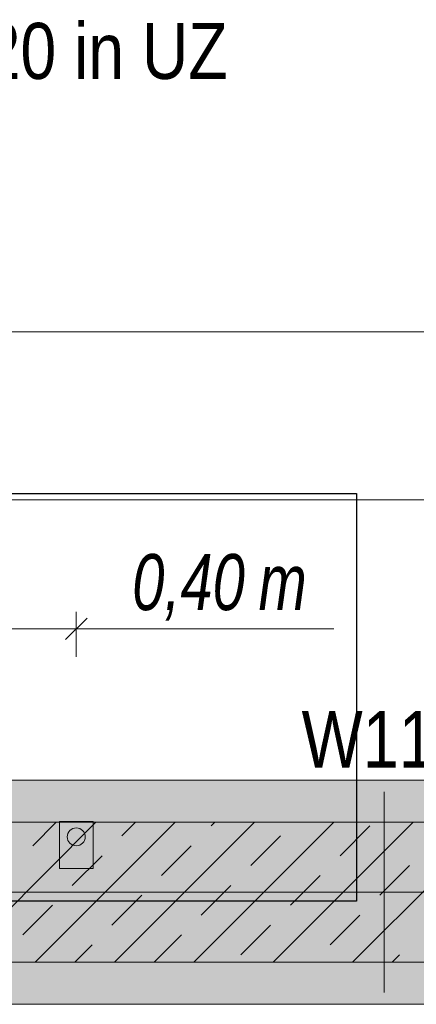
# Model space of a CAD drawing. Extents: x -500 to 300, y 62 to 1162.
# Tile 57 of 90: x -292 to -278, y 770 to 806. Entities that reach past the tile are written whole.
import ezdxf
from ezdxf.lldxf.tags import DXFTag

# ---------------------------------------------------------------- set-up
doc = ezdxf.new("R2010")
doc.units = 0
doc.layers.get('0').update_dxf_attribs({"lineweight": 13})
for name, color, linetype, lineweight, true_color in [('30 -34 Innenwände- 1 tragend', 7, 'Continuous', 13, 0xdd0806), ('30 -35 Decken- 1 Konstruktion-Träger- Stahlbeton', 7, 'Continuous', 13, 0x33aa00), ('70 -76 Bemaßung- 2 Allgemein', 9, 'Continuous', 5, 0x808080), ('E_Aussparung Bemaßung', 5, 'Continuous', 9, 0x0000ff), ('E_Leerrohr 32', 7, 'Continuous', 9, 0x00b300), ('E_Leerrohr Umrandung', 7, 'Continuous', 13, 0xffffff), ('E_Leerrohr_Detailnummer', 1, 'Continuous', 25, 0xff0000), ('E_Leerrohrdose 32', 7, 'Continuous', 9, 0x99ff99), ('iwb_Schraffur_Unterzug', 7, 'Continuous', 5, 0xffffcc), ('iwb_Schraffur_Wand in Bauart BABW', 7, 'Continuous', 13, 0xac59ff), ('iwb_Sichtbeton', 2, 'Continuous', 50, 0xffff00), ('iwb_Sichtbeton-Shading', 2, 'Continuous', 50, 0xffff00)]:
    doc.layers.add(name, color=color, linetype=linetype, lineweight=lineweight, true_color=true_color)
for name, color, linetype, lineweight in [('70 -71 Achsen- 1 Gebäudeachsen', 7, 'STRICHPUNKT2-A06G93K98I', 18), ('70 -75 Raumstempel- 3 Wandstempel', 7, 'Continuous', 50), ('Detailelementbeschriftung', 7, 'Continuous', 9), ('Keine', 7, 'Continuous', 9)]:
    doc.layers.add(name, color=color, linetype=linetype, lineweight=lineweight)
doc.styles.get("Standard").update_dxf_attribs({"font": 'ARIALN.TTF'})
tags = doc.linetypes.add('fein_strichliert-A06G93KA8I', pattern=[4, 1, -2, 1]).pattern_tags.tags
tags[8:9] = [DXFTag(74, 4), DXFTag(75, 0), DXFTag(340, '0'), DXFTag(46, 0.0), DXFTag(50, 0.0), DXFTag(44, 0.0), DXFTag(45, 0.0)]
tags[6:7] = [DXFTag(74, 4), DXFTag(75, 0), DXFTag(340, '0'), DXFTag(46, 0.0), DXFTag(50, 0.0), DXFTag(44, 0.0), DXFTag(45, 0.0)]
tags[4:5] = [DXFTag(74, 4), DXFTag(75, 0), DXFTag(340, '0'), DXFTag(46, 0.0), DXFTag(50, 0.0), DXFTag(44, 0.0), DXFTag(45, 0.0)]
tags = doc.linetypes.add('STRICHPUNKT2-A06G93K98I', pattern=[12.7, 6.35, -3.175, 0, -3.175]).pattern_tags.tags
tags[10:11] = [DXFTag(74, 4), DXFTag(75, 0), DXFTag(340, '0'), DXFTag(46, 0.0), DXFTag(50, 0.0), DXFTag(44, 0.0), DXFTag(45, 0.0)]
tags[8:9] = [DXFTag(74, 4), DXFTag(75, 0), DXFTag(340, '0'), DXFTag(46, 0.0), DXFTag(50, 0.0), DXFTag(44, 0.0), DXFTag(45, 0.0)]
tags[6:7] = [DXFTag(74, 4), DXFTag(75, 0), DXFTag(340, '0'), DXFTag(46, 0.0), DXFTag(50, 0.0), DXFTag(44, 0.0), DXFTag(45, 0.0)]
tags[4:5] = [DXFTag(74, 4), DXFTag(75, 0), DXFTag(340, '0'), DXFTag(46, 0.0), DXFTag(50, 0.0), DXFTag(44, 0.0), DXFTag(45, 0.0)]

# ---------------------------------------------------------------- blocks, each defined once
blk = doc.blocks.new('Shading-A06G93H18I', base_point=(43.752, 776.653))
at = {"layer": 'iwb_Sichtbeton-Shading', "color": 51, "true_color": 0xffff7f}
for points in [[(-298.298, 776.653), (-298.298, 777.253), (-188.298, 776.653), (-188.298, 777.253)], [(-298.298, 771.653), (-298.298, 772.253), (-188.298, 771.653), (-188.298, 772.253)]]:
    blk.add_solid(points, dxfattribs=at)
blk = doc.blocks.new('Referenz-A06G93KB8I')
at = {"layer": '30 -34 Innenwände- 1 tragend', "color": 0, "linetype": 'Continuous', "lineweight": -2, "ltscale": 0.13}
for p, q in [((-188.299, 776.953), (-298.299, 776.953)), ((-188.299, 771.953), (-298.299, 771.953))]:
    blk.add_line(p, q, dxfattribs=at)
at = {"layer": '30 -34 Innenwände- 1 tragend', "color": 0, "lineweight": -2}
for p, q in [((-188.299, 776.953), (-298.299, 776.953)), ((-294.325, 771.953), (-289.325, 776.953)), ((-294.325, 771.953), (-289.325, 776.953)), ((-291.582, 776.11), (-290.739, 776.953)), ((-291.582, 776.11), (-290.739, 776.953)), ((-291.496, 771.953), (-286.496, 776.953)), ((-291.496, 771.953), (-286.496, 776.953)), ((-288.668, 771.953), (-283.668, 776.953)), ((-288.668, 771.953), (-283.668, 776.953)), ((-288.4, 776.463), (-287.91, 776.953)), ((-288.4, 776.463), (-287.91, 776.953)), ((-285.839, 771.953), (-280.839, 776.953)), ((-285.839, 771.953), (-280.839, 776.953)), ((-285.218, 776.817), (-285.082, 776.953)), ((-285.218, 776.817), (-285.082, 776.953)), ((-283.011, 771.953), (-278.011, 776.953)), ((-283.011, 771.953), (-278.011, 776.953)), ((-280.622, 775.756), (-279.562, 776.817)), ((-280.622, 775.756), (-279.562, 776.817)), ((-280.182, 771.953), (-275.182, 776.953)), ((-280.182, 771.953), (-275.182, 776.953)), ((-283.804, 775.403), (-282.744, 776.463)), ((-283.804, 775.403), (-282.744, 776.463)), ((-286.986, 775.049), (-285.926, 776.11)), ((-286.986, 775.049), (-285.926, 776.11)), ((-290.168, 774.695), (-289.108, 775.756)), ((-290.168, 774.695), (-289.108, 775.756)), ((-279.208, 774.342), (-278.147, 775.403)), ((-279.208, 774.342), (-278.147, 775.403)), ((-282.39, 773.988), (-281.329, 775.049)), ((-282.39, 773.988), (-281.329, 775.049)), ((-285.572, 773.635), (-284.511, 774.695)), ((-285.572, 773.635), (-284.511, 774.695)), ((-288.754, 773.281), (-287.693, 774.342)), ((-288.754, 773.281), (-287.693, 774.342)), ((-291.936, 772.928), (-290.875, 773.988)), ((-291.936, 772.928), (-290.875, 773.988)), ((-280.976, 772.574), (-279.915, 773.635)), ((-280.976, 772.574), (-279.915, 773.635)), ((-284.158, 772.221), (-283.097, 773.281)), ((-284.158, 772.221), (-283.097, 773.281)), ((-287.253, 771.953), (-286.279, 772.928)), ((-287.253, 771.953), (-286.279, 772.928)), ((-290.082, 771.953), (-289.461, 772.574)), ((-290.082, 771.953), (-289.461, 772.574)), ((-188.299, 771.953), (-298.299, 771.953)), ((-278.768, 771.953), (-278.501, 772.221)), ((-278.768, 771.953), (-278.501, 772.221))]:
    blk.add_line(p, q, dxfattribs=at)
at = {"layer": '30 -35 Decken- 1 Konstruktion-Träger- Stahlbeton', "color": 0, "linetype": 'fein_strichliert-A06G93KA8I', "lineweight": -2, "ltscale": 0.13}
for p, q in [((-298.299, 778.453), (-0.799, 778.453)), ((-298.299, 770.453), (-0.799, 770.453))]:
    blk.add_line(p, q, dxfattribs=at)
at = {"layer": '70 -71 Achsen- 1 Gebäudeachsen', "color": 0, "linetype": 'STRICHPUNKT2-A06G93K98I', "lineweight": -2, "ltscale": 0.13}
blk.add_line((-387.239, 774.453), (76.501, 774.453), dxfattribs=at)
at = {"layer": '70 -76 Bemaßung- 2 Allgemein', "color": 0, "linetype": 'Continuous', "lineweight": -2, "ltscale": 0.13}
for p, q in [((-192.359, 794.453), (-297.238, 794.453)), ((-189.359, 788.453), (-297.238, 788.453))]:
    blk.add_line(p, q, dxfattribs=at)
at = {"layer": 'Keine', "color": 0, "lineweight": -2}
blk.add_line((-279.049, 778.038), (-279.049, 770.869), dxfattribs=at)
at = {"layer": '70 -75 Raumstempel- 3 Wandstempel', "color": 0, "linetype": 'Continuous', "lineweight": -2, "ltscale": 0.13, "insert": (-281.991, 780.917), "char_height": 2.01377, "attachment_point": 1}
blk.add_mtext('{\\fArial Narrow;W110}', dxfattribs=at)
blk = doc.blocks.new('Referenz-A06G93KD8I')
at = {"layer": 'iwb_Schraffur_Unterzug', "linetype": 'Continuous', "ltscale": 0.13}
for points in [[(-298.298, 774.453), (-298.298, 778.453), (76.501, 778.453)], [(-298.298, 774.453), (76.501, 778.453), (76.501, 774.883)], [(-298.298, 774.453), (76.501, 774.883), (76.501, 774.024)], [(-298.298, 774.453), (76.501, 774.024), (76.501, 770.453)], [(-298.298, 774.453), (76.501, 770.453), (-298.298, 770.453)]]:
    blk.add_solid(points, dxfattribs=at)
at = {"layer": 'iwb_Schraffur_Wand in Bauart BABW', "linetype": 'Continuous', "ltscale": 0.13}
blk.add_solid([(-309.798, 776.953), (-188.298, 776.953), (-309.798, 771.953), (-188.298, 771.953)], dxfattribs=at)
at = {"layer": 'iwb_Sichtbeton', "linetype": 'Continuous', "ltscale": 0.5}
for points in [[(-298.298, 776.653), (-298.298, 777.253), (-188.298, 776.653), (-188.298, 777.253)], [(-298.298, 771.653), (-298.298, 772.253), (-188.298, 771.653), (-188.298, 772.253)]]:
    blk.add_solid(points, dxfattribs=at)
blk = doc.blocks.new('Polygon-A06G93MZ8I')
at = {"color": 0, "linetype": 'ByBlock', "lineweight": -2, "ltscale": 0.25}
for p, q in [((-298.939, 788.677), (-280.03, 788.677)), ((-298.939, 774.129), (-298.939, 788.677)), ((-280.03, 788.677), (-280.03, 774.129)), ((-280.03, 774.129), (-298.939, 774.129))]:
    blk.add_line(p, q, dxfattribs=at)
blk = doc.blocks.new('Kreis-A06G93N18I')
at = {"color": 0, "linetype": 'ByBlock', "lineweight": -2, "ltscale": 0.13}
blk.add_circle((-290.028, 776.429), 0.32, dxfattribs=at)
blk = doc.blocks.new('Polygon-A06G93N38I')
at = {"color": 0, "linetype": 'ByBlock', "lineweight": -2, "ltscale": 0.13}
for p, q in [((-290.626, 775.295), (-290.626, 776.975)), ((-290.626, 776.975), (-289.426, 776.975)), ((-289.426, 776.975), (-289.426, 775.295)), ((-289.426, 775.295), (-290.626, 775.295))]:
    blk.add_line(p, q, dxfattribs=at)
blk = doc.blocks.new('Schraffur-A06G93N58I')
at = {"linetype": 'ByBlock', "lineweight": -2, "ltscale": 0.13}
blk.add_hatch(color=0, dxfattribs=at).paths.add_polyline_path([(-290.348, 776.429), (-290.338, 776.506), (-290.311, 776.578), (-290.267, 776.641), (-290.21, 776.692), (-290.141, 776.728), (-290.066, 776.747), (-289.989, 776.747), (-289.914, 776.728), (-289.846, 776.692), (-289.788, 776.641), (-289.744, 776.578), (-289.717, 776.506), (-289.708, 776.429), (-289.717, 776.353), (-289.744, 776.28), (-289.788, 776.217), (-289.846, 776.166), (-289.914, 776.13), (-289.989, 776.111), (-290.066, 776.111), (-290.141, 776.13), (-290.21, 776.166), (-290.267, 776.217), (-290.311, 776.28), (-290.338, 776.353)])
blk = doc.blocks.new('Polygon-A06G93N78I')
at = {"color": 0, "linetype": 'ByBlock', "lineweight": -2, "ltscale": 0.13}
blk.add_solid([(-289.426, 776.975), (-289.426, 775.295), (-290.626, 776.975), (-290.626, 775.295)], dxfattribs=at)
blk = doc.blocks.new('Maß-A06G93N98I')
at = {"color": 0, "linetype": 'ByBlock', "lineweight": -2, "ltscale": 0.13}
for p, q in [((-298.68, 783.472), (-297.916, 784.235)), ((-298.298, 784.453), (-298.298, 782.853)), ((-290.408, 783.472), (-289.644, 784.235)), ((-290.026, 784.453), (-290.026, 782.853)), ((-299.825, 783.853), (-280.844, 783.853))]:
    blk.add_line(p, q, dxfattribs=at)
at = {"color": 0, "linetype": 'ByBlock', "lineweight": -2, "ltscale": 0.13, "char_height": 2, "attachment_point": 1}
for s, insert in [('{\\W0.9;\\fArial Narrow|b0|i1;0,40 }', (-288.031, 786.52)), ('{\\W0.9;\\fArial Narrow|b0|i1;m}', (-283.526, 786.52))]:
    blk.add_mtext(s, dxfattribs=dict(at, insert=insert))
blk = doc.blocks.new('Einzeiliger Text-A06G93Q38I')
at = {"color": 0, "lineweight": -2, "insert": (-296.598, 805.473), "char_height": 2, "attachment_point": 1}
blk.add_mtext('{\\fArial Narrow;DN20 in UZ}', dxfattribs=at)

msp = doc.modelspace()

# ---------------------------------------------------------------- block references
at = {"color": 8, "lineweight": 13, "ltscale": 0.13, "true_color": 0x808080}
msp.add_blockref('Referenz-A06G93KB8I', (0, 0), dxfattribs=at)
at = {"color": 8, "lineweight": 25, "ltscale": 0.25, "true_color": 0x808080}
msp.add_blockref('Referenz-A06G93KD8I', (0, 0), dxfattribs=at)
msp.add_blockref('Shading-A06G93H18I', (43.752, 776.653))
at = {"layer": 'Detailelementbeschriftung', "ltscale": 0.13}
msp.add_blockref('Einzeiliger Text-A06G93Q38I', (0, 0), dxfattribs=at)
at = {"layer": 'E_Aussparung Bemaßung', "ltscale": 0.13}
msp.add_blockref('Maß-A06G93N98I', (0, 0), dxfattribs=at)
at = {"layer": 'E_Leerrohr 32', "ltscale": 0.13}
msp.add_blockref('Schraffur-A06G93N58I', (0, 0), dxfattribs=at)
at = {"layer": 'E_Leerrohr Umrandung', "ltscale": 0.13}
msp.add_blockref('Kreis-A06G93N18I', (0, 0), dxfattribs=at)
at = {"layer": 'E_Leerrohr_Detailnummer', "ltscale": 0.25}
msp.add_blockref('Polygon-A06G93MZ8I', (0, 0), dxfattribs=at)
at = {"layer": 'E_Leerrohrdose 32', "color": 7, "ltscale": 0.13, "true_color": 0xffffff}
msp.add_blockref('Polygon-A06G93N38I', (0, 0), dxfattribs=at)
at = {"layer": 'E_Leerrohrdose 32', "ltscale": 0.13}
msp.add_blockref('Polygon-A06G93N78I', (0, 0), dxfattribs=at)

doc.saveas('drawing.dxf')
